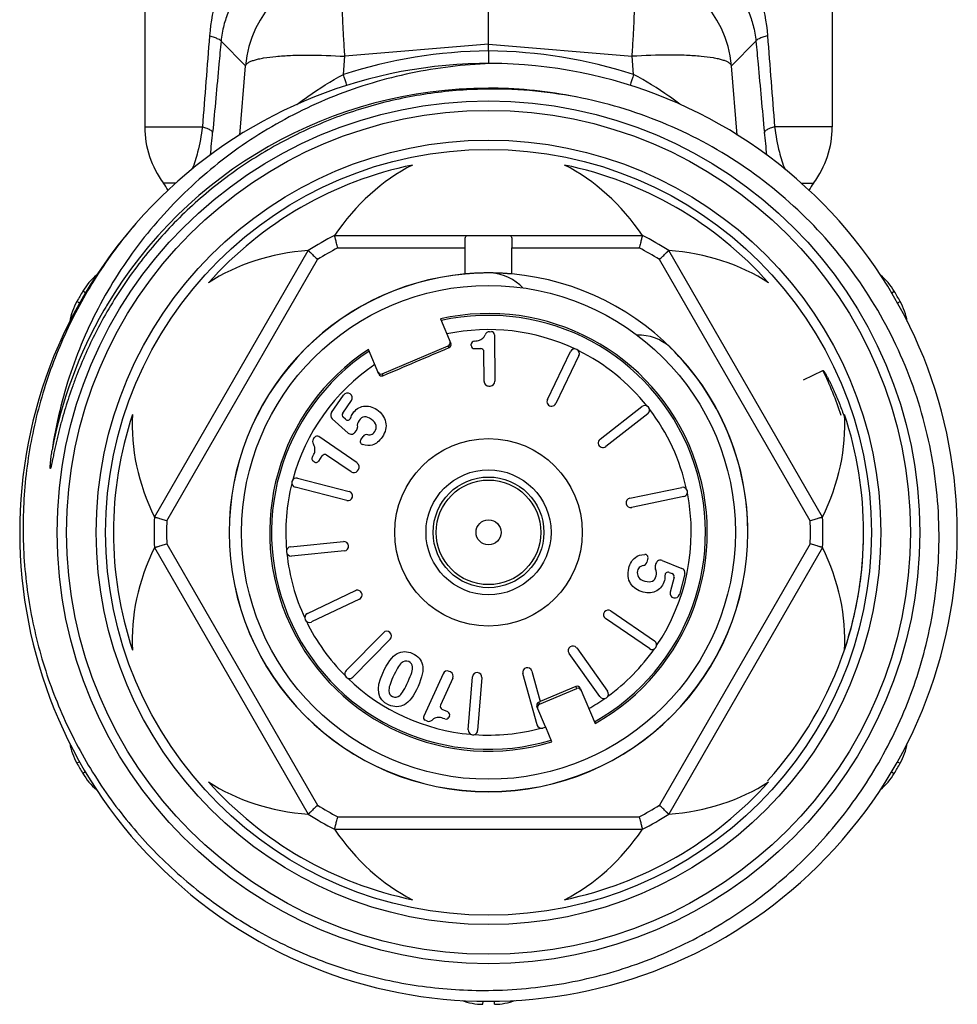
# Model space of a CAD drawing. Header units: millimetres. Extents: x 1279 to 58476, y -6899 to 74987.
# Tile 57 of 157: x 13093 to 13123, y -3587 to -3555. Entities that reach past the tile are written whole.
import ezdxf

# ---------------------------------------------------------------- set-up
doc = ezdxf.new("R2010")
doc.units = ezdxf.units.MM

msp = doc.modelspace()

# ---------------------------------------------------------------- linework, layer by layer
at = {"color": 0, "linetype": 'Continuous', "lineweight": -2}
for p, q in [((13096.738, -3551.451), (13096.738, -3558.535)), ((13118.738, -3551.451), (13118.738, -3558.535)), ((13107.738, -3555.888), (13107.738, -3553.008)), ((13099.964, -3556.579), (13099.18, -3555.798)), ((13107.738, -3555.888), (13103.143, -3556.278)), ((13107.738, -3556.104), (13107.738, -3555.888)), ((13107.738, -3555.888), (13112.332, -3556.278)), ((13115.512, -3556.579), (13116.295, -3555.798)), ((13103.096, -3556.857), (13103.143, -3556.278)), ((13107.738, -3556.104), (13107.738, -3556.507)), ((13112.379, -3556.857), (13112.332, -3556.278)), ((13099.783, -3558.797), (13099.964, -3556.579)), ((13115.692, -3558.797), (13115.512, -3556.579)), ((13096.738, -3558.535), (13098.585, -3558.535)), ((13118.738, -3558.535), (13116.891, -3558.535)), ((13097.731, -3560.335), (13097.338, -3560.335)), ((13117.738, -3560.335), (13118.138, -3560.335)), ((13102.814, -3562.007), (13112.661, -3562.007)), ((13097.049, -3571.021), (13101.972, -3562.493)), ((13102.913, -3562.407), (13106.989, -3562.407)), ((13106.989, -3563.241), (13106.989, -3562.407)), ((13108.486, -3563.241), (13108.486, -3562.407)), ((13108.486, -3562.407), (13112.563, -3562.407)), ((13118.427, -3571.021), (13113.503, -3562.493)), ((13097.444, -3571.136), (13102.269, -3562.778)), ((13118.031, -3571.136), (13113.206, -3562.778)), ((13094.844, -3563.849), (13094.755, -3563.796)), ((13120.63, -3563.85), (13120.72, -3563.796)), ((13094.66, -3564.171), (13094.568, -3564.119)), ((13120.817, -3564.17), (13120.907, -3564.119)), ((13106.197, -3564.679), (13106.531, -3565.465)), ((13107.772, -3565.087), (13107.831, -3565.086)), ((13107.932, -3565.185), (13107.945, -3566.674)), ((13104.23, -3566.442), (13103.896, -3565.655)), ((13104.335, -3566.433), (13106.452, -3565.535)), ((13106.478, -3565.596), (13106.452, -3565.535)), ((13107.186, -3565.531), (13107.185, -3565.489)), ((13107.286, -3565.63), (13107.49, -3565.628)), ((13107.599, -3566.677), (13107.59, -3565.727)), ((13109.622, -3567.256), (13110.361, -3565.724)), ((13110.631, -3565.854), (13109.892, -3567.386)), ((13117.818, -3566.625), (13118.439, -3566.324)), ((13104.335, -3566.433), (13104.361, -3566.495)), ((13107.75, -3566.826), (13107.796, -3566.826)), ((13102.716, -3567.677), (13103.102, -3567.115)), ((13103.076, -3567.694), (13103.354, -3567.288)), ((13111.308, -3568.528), (13112.648, -3567.48)), ((13103.245, -3568.329), (13102.74, -3567.873)), ((13103.165, -3567.891), (13103.091, -3567.825)), ((13112.833, -3567.717), (13111.492, -3568.764)), ((13103.466, -3568.308), (13103.512, -3568.246)), ((13102.137, -3568.52), (13102.171, -3568.471)), ((13103.537, -3569.288), (13102.31, -3568.445)), ((13103.652, -3568.548), (13103.723, -3568.445)), ((13102.165, -3569.254), (13102.13, -3569.231)), ((13102.304, -3569.229), (13102.419, -3569.061)), ((13103.341, -3569.573), (13102.558, -3569.035)), ((13103.55, -3569.535), (13103.576, -3569.497)), ((13101.629, -3569.772), (13103.276, -3570.198)), ((13103.201, -3570.489), (13101.554, -3570.063)), ((13112.257, -3570.414), (13113.922, -3570.067)), ((13113.983, -3570.361), (13112.318, -3570.707)), ((13097.049, -3571.993), (13101.972, -3580.521)), ((13097.444, -3571.878), (13102.269, -3580.236)), ((13101.404, -3571.966), (13103.097, -3571.803)), ((13118.031, -3571.878), (13113.206, -3580.236)), ((13118.427, -3571.993), (13113.503, -3580.521)), ((13103.126, -3572.102), (13101.433, -3572.265)), ((13112.839, -3572.337), (13112.807, -3572.459)), ((13113.096, -3572.499), (13113.073, -3572.573)), ((13113.296, -3572.404), (13113.927, -3572.659)), ((13113.521, -3572.788), (13113.614, -3572.825)), ((13113.673, -3572.943), (13113.55, -3573.419)), ((13114.016, -3572.836), (13113.845, -3573.496)), ((13101.943, -3574.105), (13103.478, -3573.372)), ((13103.607, -3573.643), (13102.072, -3574.375)), ((13112.884, -3575.226), (13111.483, -3574.263)), ((13111.653, -3574.016), (13113.054, -3574.979)), ((13103.181, -3575.93), (13104.373, -3574.717)), ((13104.587, -3574.927), (13103.395, -3576.14)), ((13110.559, -3575.203), (13111.546, -3576.588)), ((13111.302, -3576.762), (13110.314, -3575.378)), ((13106.282, -3576.029), (13105.665, -3577.384)), ((13106.597, -3576.173), (13106.203, -3577.037)), ((13106.523, -3575.974), (13106.481, -3575.955)), ((13107.09, -3577.824), (13107.224, -3576.128)), ((13107.523, -3576.152), (13107.389, -3577.847)), ((13109.29, -3577.664), (13108.835, -3576.026)), ((13109.124, -3575.945), (13109.395, -3576.922)), ((13110.537, -3576.438), (13109.395, -3576.922)), ((13110.563, -3576.5), (13110.537, -3576.438)), ((13110.668, -3576.491), (13111.147, -3577.62)), ((13109.367, -3577.008), (13110.563, -3576.5)), ((13109.565, -3577.731), (13109.289, -3577.081)), ((13109.396, -3576.926), (13109.342, -3576.949)), ((13109.342, -3576.949), (13109.367, -3577.008)), ((13106.437, -3577.254), (13106.252, -3577.17)), ((13106.487, -3577.386), (13106.47, -3577.424)), ((13105.768, -3577.541), (13105.714, -3577.517)), ((13109.57, -3577.742), (13109.474, -3577.769)), ((13109.767, -3578.206), (13109.57, -3577.742)), ((13094.658, -3578.845), (13094.568, -3578.895)), ((13120.816, -3578.844), (13120.907, -3578.895)), ((13094.846, -3579.164), (13094.755, -3579.218)), ((13120.631, -3579.165), (13120.72, -3579.218)), ((13102.913, -3580.607), (13112.563, -3580.607)), ((13102.814, -3581.007), (13112.661, -3581.007)), ((13107.552, -3586.502), (13107.551, -3586.606)), ((13107.923, -3586.502), (13107.924, -3586.606))]:
    msp.add_line(p, q, dxfattribs=at)
for radius in [13.8, 13.5, 12.55, 12.25, 7.9, 3, 2, 1.77, 1.673, 0.4]:
    msp.add_circle((13107.738, -3571.507), radius, dxfattribs=at)
for centre, radius, start, end in [((13103.453, -3556.888), 3.503, 95.0702, 174.9331), ((13112.022, -3556.888), 3.503, 5.0669, 84.9298), ((13107.912, -3571.853), 15.75, 90.6339, 107.8048), ((13107.563, -3571.853), 15.75, 72.1952, 89.3661), ((13107.738, -3571.507), 15, 139.2303, 138.8082), ((13049.086, -3573.854), 56.621, 17.0913, 17.4689), ((13166.398, -3573.857), 56.63, 162.5311, 162.9081), ((13107.738, -3571.507), 14.21, 90.002, 149.3478), ((13107.738, -3571.477), 14.18, 89.4131, 90.0033), ((13107.867, -3571.628), 14.302, 78.4831, 90.5187), ((13107.737, -3571.513), 14.216, 78.6748, 89.4107), ((13099.738, -3558.535), 3, 180, 216.8699), ((13115.738, -3558.535), 3, 323.1301, 0), ((13026.436, -3552.019), 72.784, 354.15434, 354.72585), ((13189.03, -3552.02), 72.775, 185.27414, 185.84724), ((13107.738, -3571.507), 12, 101.6766, 138.3234), ((13107.738, -3571.507), 12, 41.6766, 78.3234), ((13095.738, -3561.535), 2, 29.1836, 36.8699), ((13119.738, -3561.535), 2, 143.1301, 150.8636), ((13107.738, -3571.507), 10.7, 117.3956, 122.6044), ((13107.738, -3571.507), 10.7, 57.3956, 62.6044), ((13107.738, -3571.507), 10.3, 117.9331, 122.0669), ((13107.738, -3571.507), 10.3, 57.9331, 62.0669), ((13107.738, -3571.507), 8.3, 95.1728, 180), ((13107.738, -3571.507), 8.295, 95.1842, 180), ((13107.738, -3564.707), 1.5, 42.7113, 86.5541), ((13107.738, -3571.507), 8.3, 0, 84.8272), ((13096.475, -3564.817), 2, 129.629, 149.292), ((13119.001, -3564.817), 2, 30.708, 50.3124), ((13107.738, -3571.507), 15.1, 149.292, 150.708), ((13107.738, -3571.507), 15.1, 29.292, 30.708), ((13096.313, -3565.098), 2, 150.708, 170.3287), ((13119.163, -3565.098), 2, 9.5991, 29.292), ((13107.738, -3571.507), 14.21, 150.0079, 169.3258), ((13107.716, -3571.495), 14.185, 149.3461, 150.007), ((13107.738, -3571.507), 7, 299.1506, 102.7134), ((13107.738, -3571.507), 6.942, 299.202, 102.627), ((13107.738, -3571.507), 6.486, 64.7815, 101.8882), ((13107.773, -3565.237), 0.15, 90.5, 158.8914), ((13107.832, -3565.186), 0.1, 0.5, 90.5), ((13106.439, -3565.504), 0.1, 293.0502, 23.0616), ((13107.285, -3565.488), 0.1, 93.504, 180.5), ((13112.546, -3566.699), 1.5, 48.4459, 91.9926), ((13107.738, -3571.507), 7, 123.2866, 286.8494), ((13107.738, -3571.507), 6.942, 123.373, 286.798), ((13107.286, -3565.53), 0.1, 180.5, 270.5), ((13107.491, -3565.728), 0.1, 0.5, 90.5), ((13110.496, -3565.789), 0.15, 334.25, 154.25), ((13107.738, -3571.507), 6.486, 38.5315, 63.7185), ((13107.738, -3571.507), 8.295, 0, 45.6222), ((13107.738, -3571.507), 6.486, 124.1118, 164.9685), ((13107.718, -3571.514), 11.91, 18.3386, 25.8345), ((13104.322, -3566.403), 0.1, 202.9384, 292.9498), ((13107.749, -3566.676), 0.15, 180.5, 270.5), ((13107.795, -3566.676), 0.15, 270.5, 0.5), ((13103.226, -3567.2), 0.15, 325.5, 145.5), ((13109.757, -3567.321), 0.15, 154.25, 334.25), ((13102.84, -3567.762), 0.15, 145.5, 227.948), ((13112.74, -3567.599), 0.15, 308, 128), ((13107.738, -3571.507), 6.486, 12.2815, 37.4685), ((13107.738, -3571.507), 12, 161.6766, 198.3234), ((13103.158, -3567.75), 0.1, 145.5, 227.9551), ((13103.232, -3567.817), 0.1, 227.9551, 342.887), ((13107.738, -3571.507), 12, 341.6766, 18.3234), ((13103.393, -3568.156), 0.15, 322.9906, 6.2843), ((13102.261, -3568.605), 0.15, 145.5, 213.8914), ((13102.253, -3568.527), 0.1, 55.5, 145.5), ((13103.346, -3568.218), 0.15, 227.948, 322.9906), ((13103.735, -3568.605), 0.1, 145.5, 252.8727), ((13103.847, -3568.53), 0.15, 80.8809, 145.5), ((13111.4, -3568.646), 0.15, 128, 308), ((13102.187, -3569.148), 0.1, 148.504, 235.5), ((13102.221, -3569.172), 0.1, 235.5, 325.5), ((13102.501, -3569.118), 0.1, 55.5, 145.5), ((13103.426, -3569.45), 0.15, 235.5, 325.5), ((13103.452, -3569.412), 0.15, 325.5, 55.5), ((13101.592, -3569.918), 0.15, 75.5, 255.5), ((13107.738, -3571.507), 6.486, 166.0315, 184.9685), ((13113.953, -3570.214), 0.15, 281.75, 101.75), ((13103.238, -3570.343), 0.15, 255.5, 75.5), ((13112.288, -3570.561), 0.15, 101.75, 281.75), ((13107.738, -3571.507), 6.486, 326.0315, 11.2185), ((13107.738, -3571.507), 10.7, 177.3956, 182.6044), ((13107.738, -3571.507), 10.3, 177.9331, 182.0669), ((13107.738, -3571.507), 10.3, 357.9331, 2.0669), ((13107.738, -3571.507), 10.7, 357.3956, 2.6044), ((13108.073, -3571.531), 11.664, 0.7643, 1.4862), ((13108.063, -3571.531), 11.673, 0.0887, 0.7643), ((13107.738, -3571.507), 8.3, 180, 0), ((13107.738, -3571.507), 8.295, 180, 0), ((13108.047, -3571.531), 11.69, 358.1985, 359.7691), ((13108.058, -3571.531), 11.679, 359.7694, 0.0888), ((13101.419, -3572.115), 0.15, 95.5, 275.5), ((13103.112, -3571.952), 0.15, 275.5, 95.5), ((13108.027, -3571.53), 11.71, 355.8618, 357.9431), ((13108.038, -3571.531), 11.698, 357.9435, 358.1987), ((13107.738, -3571.507), 6.486, 186.0315, 204.9685), ((13112.742, -3572.312), 0.1, 345.5, 92.8727), ((13113.24, -3572.543), 0.15, 67.948, 162.9906), ((13108.016, -3571.53), 11.721, 355.359, 355.862), ((13112.662, -3572.421), 0.15, 280.8809, 345.5), ((13113.217, -3572.617), 0.15, 162.9906, 206.2843), ((13113.871, -3572.798), 0.15, 345.5, 67.948), ((13108.008, -3571.529), 11.729, 353.8837, 355.3589), ((13113.484, -3572.881), 0.1, 67.9551, 182.8871), ((13113.576, -3572.918), 0.1, 345.5, 67.9551), ((13107.99, -3571.527), 11.747, 351.9711, 353.8836), ((13107.971, -3571.524), 11.766, 350.1203, 351.4778), ((13107.98, -3571.526), 11.757, 351.4779, 351.9713), ((13103.543, -3573.508), 0.15, 295.5, 115.5), ((13113.7, -3573.458), 0.15, 165.5, 345.5), ((13107.931, -3571.516), 11.807, 341.7627, 350.1126), ((13102.008, -3574.24), 0.15, 115.5, 295.5), ((13111.568, -3574.139), 0.15, 55.5, 235.5), ((13107.738, -3571.507), 6.486, 206.0315, 224.9685), ((13104.48, -3574.822), 0.15, 315.5, 135.5), ((13110.436, -3575.291), 0.15, 35.5, 215.5), ((13107.738, -3571.507), 6.486, 306.0315, 324.9685), ((13112.969, -3575.103), 0.15, 235.5, 55.5), ((13107.923, -3571.512), 11.816, 317.7447, 341.759), ((13108.98, -3575.985), 0.15, 15.5, 195.5), ((13103.288, -3576.035), 0.15, 135.5, 315.5), ((13107.738, -3571.507), 6.486, 226.0315, 264.9685), ((13106.419, -3576.091), 0.15, 65.5, 155.5), ((13106.46, -3576.11), 0.15, 335.5, 65.5), ((13107.373, -3576.14), 0.15, 355.5, 175.5), ((13110.576, -3576.53), 0.1, 22.9368, 112.9569), ((13111.424, -3576.675), 0.15, 215.5, 35.5), ((13106.294, -3577.079), 0.1, 155.5, 245.5), ((13109.381, -3577.041), 0.1, 113.0431, 203.0632), ((13107.738, -3571.507), 6.486, 299.6402, 304.9685), ((13105.756, -3577.426), 0.1, 155.5, 245.5), ((13106.379, -3577.383), 0.1, 248.504, 335.5), ((13106.396, -3577.345), 0.1, 335.5, 65.5), ((13105.83, -3577.405), 0.15, 245.5, 313.8914), ((13109.434, -3577.624), 0.15, 195.5, 285.5), ((13107.24, -3577.836), 0.15, 175.5, 355.5), ((13107.738, -3571.507), 6.486, 266.0315, 284.9685), ((13096.313, -3577.916), 2, 189.5598, 209.292), ((13119.163, -3577.916), 2, 330.708, 350.3043), ((13107.738, -3571.507), 15.1, 209.292, 210.708), ((13107.738, -3571.507), 15.1, 329.292, 330.708), ((13096.475, -3578.197), 2, 210.708, 230.3412), ((13119.001, -3578.197), 2, 309.7718, 329.292), ((13107.738, -3571.507), 12, 221.6766, 258.3234), ((13107.738, -3571.507), 12, 281.6766, 318.3234), ((13107.738, -3571.507), 10.3, 237.9331, 242.0669), ((13107.738, -3571.507), 10.3, 297.9331, 302.0669), ((13107.738, -3571.507), 10.7, 237.3956, 242.6044), ((13107.738, -3571.507), 10.7, 297.3956, 302.6044), ((13107.576, -3584.606), 2, 249.737, 269.292), ((13107.9, -3584.606), 2, 270.708, 290.2622)]:
    msp.add_arc(centre, radius, start, end, dxfattribs=at)
for centre, major_axis, ratio, start_param, end_param in [((13107.738, -3566.991), (0, -7.823), 0.816497, -2.751544, -2.261468), ((13107.738, -3566.991), (0, -7.823), 0.816497, 2.261468, 2.751544), ((13103.826, -3569.249), (6.775, -3.911), 0.816497, -4.021717, -3.531642), ((13111.649, -3569.249), (6.775, 3.911), 0.816497, 0.390049, 0.880125), ((13106.413, -3565.443), (0.0391, -0.0921), 0.999848, 0, 1.387806), ((13104.296, -3566.341), (-0.0391, 0.0921), 0.999848, 7.853982, 9.424778), ((13103.826, -3569.249), (6.775, -3.911), 0.816497, -2.751544, -2.261468), ((13111.649, -3569.249), (6.775, 3.911), 0.816497, -0.880125, -0.390049), ((13103.826, -3573.765), (6.775, 3.911), 0.816497, -4.021717, -3.531642), ((13111.649, -3573.765), (6.775, -3.911), 0.816497, 0.390049, 0.880125), ((13110.602, -3576.592), (0.0391, -0.0921), 0.999848, 7.853982, 9.424778), ((13109.406, -3577.1), (-0.0391, 0.0921), 0.999848, 6.283185, 7.670991), ((13103.826, -3573.765), (6.775, 3.911), 0.816497, -2.751544, -2.261468), ((13111.649, -3573.765), (6.775, -3.911), 0.816497, -0.880125, -0.390049), ((13107.738, -3576.023), (0, -7.823), 0.816497, -0.880125, -0.390049), ((13107.738, -3576.023), (0, -7.823), 0.816497, 0.390049, 0.880125)]:
    msp.add_ellipse(centre, major_axis=major_axis, ratio=ratio, start_param=start_param, end_param=end_param, dxfattribs=at)
for points, knots in [([(13101.17, -3551.451), (13100.843, -3551.664), (13100.388, -3552.048), (13099.884, -3552.654), (13099.437, -3553.336), (13099.009, -3554.32), (13098.846, -3555.178), (13098.812, -3555.624)], [0, 0, 0, 0, 0.236383, 0.355525, 0.47665, 0.72911, 1, 1, 1, 1]), ([(13114.305, -3551.451), (13114.633, -3551.664), (13115.087, -3552.048), (13115.591, -3552.654), (13116.038, -3553.336), (13116.467, -3554.32), (13116.629, -3555.178), (13116.664, -3555.624)], [0, 0, 0, 0, 0.236383, 0.355525, 0.47665, 0.72911, 1, 1, 1, 1]), ([(13100.986, -3553.175), (13100.764, -3553.293), (13100.341, -3553.575), (13099.797, -3554.138), (13099.449, -3554.731), (13099.253, -3555.301), (13099.196, -3555.626), (13099.18, -3555.798)], [0, 0, 0, 0, 0.227856, 0.45619, 0.703057, 0.843391, 1, 1, 1, 1]), ([(13114.489, -3553.175), (13114.712, -3553.293), (13115.135, -3553.575), (13115.678, -3554.138), (13116.027, -3554.731), (13116.222, -3555.301), (13116.279, -3555.626), (13116.295, -3555.798)], [0, 0, 0, 0, 0.227856, 0.45619, 0.703057, 0.843391, 1, 1, 1, 1]), ([(13103.143, -3556.278), (13103.13, -3556.088), (13103.106, -3555.719), (13103.078, -3555.187), (13103.061, -3554.704), (13103.055, -3554.284), (13103.059, -3553.978), (13103.068, -3553.773), (13103.078, -3553.652), (13103.089, -3553.554), (13103.103, -3553.48), (13103.119, -3553.43), (13103.134, -3553.404), (13103.143, -3553.399)], [0, 0, 0, 0, 0.197448, 0.383206, 0.551789, 0.698562, 0.819359, 0.86896, 0.910905, 0.944973, 0.971014, 0.989114, 1, 1, 1, 1]), ([(13112.332, -3556.278), (13112.346, -3556.088), (13112.37, -3555.719), (13112.397, -3555.187), (13112.414, -3554.704), (13112.42, -3554.284), (13112.417, -3553.978), (13112.407, -3553.773), (13112.398, -3553.652), (13112.386, -3553.554), (13112.372, -3553.48), (13112.357, -3553.43), (13112.341, -3553.404), (13112.332, -3553.399)], [0, 0, 0, 0, 0.197448, 0.383206, 0.551789, 0.698562, 0.819359, 0.86896, 0.910905, 0.944973, 0.971014, 0.989114, 1, 1, 1, 1]), ([(13098.812, -3555.624), (13098.863, -3555.638), (13098.953, -3555.664), (13099.068, -3555.708), (13099.143, -3555.747), (13099.177, -3555.782), (13099.18, -3555.798)], [0, 0, 0, 0, 0.384383, 0.679056, 0.881179, 1, 1, 1, 1]), ([(13116.664, -3555.624), (13116.612, -3555.638), (13116.522, -3555.664), (13116.407, -3555.708), (13116.333, -3555.747), (13116.298, -3555.782), (13116.295, -3555.798)], [0, 0, 0, 0, 0.384383, 0.679056, 0.881179, 1, 1, 1, 1]), ([(13099.18, -3555.798), (13099.158, -3556.041), (13099.068, -3557.011), (13098.979, -3557.982), (13098.912, -3558.71)], [0, 0, 0, 0, 0.250129, 1, 1, 1, 1]), ([(13116.295, -3555.798), (13116.318, -3556.041), (13116.407, -3557.011), (13116.497, -3557.982), (13116.564, -3558.71)], [0, 0, 0, 0, 0.250129, 1, 1, 1, 1]), ([(13099.964, -3556.579), (13099.976, -3556.537), (13100.039, -3556.483), (13100.14, -3556.433), (13100.253, -3556.394), (13100.389, -3556.359), (13100.618, -3556.314), (13100.96, -3556.273), (13101.427, -3556.244), (13102.164, -3556.231), (13102.744, -3556.252), (13103.143, -3556.278)], [0, 0, 0, 0, 0.039817, 0.069007, 0.10527, 0.148712, 0.19925, 0.320444, 0.465743, 0.630843, 1, 1, 1, 1]), ([(13115.512, -3556.579), (13115.499, -3556.537), (13115.436, -3556.483), (13115.335, -3556.433), (13115.223, -3556.394), (13115.086, -3556.359), (13114.857, -3556.314), (13114.515, -3556.273), (13114.048, -3556.244), (13113.311, -3556.231), (13112.732, -3556.252), (13112.332, -3556.278)], [0, 0, 0, 0, 0.039817, 0.069007, 0.10527, 0.148712, 0.19925, 0.320444, 0.465743, 0.630843, 1, 1, 1, 1]), ([(13107.949, -3556.508), (13107.099, -3556.529), (13105.398, -3556.714), (13102.934, -3557.424), (13101.011, -3558.36), (13099.589, -3559.299), (13098.254, -3560.358), (13096.766, -3561.895), (13095.572, -3563.669), (13094.816, -3565.196), (13094.199, -3566.784), (13093.898, -3568.034), (13093.774, -3568.875)], [0, 0, 0, 0, 0.124979, 0.249957, 0.37493, 0.437476, 0.500021, 0.624989, 0.749955, 0.812492, 0.87504, 1, 1, 1, 1]), ([(13101.607, -3557.821), (13101.721, -3557.733), (13102.197, -3557.381), (13102.701, -3557.067), (13103.096, -3556.857)], [0, 0, 0, 0, 0.24471, 1, 1, 1, 1]), ([(13113.859, -3557.813), (13113.745, -3557.726), (13113.272, -3557.377), (13112.771, -3557.065), (13112.379, -3556.857)], [0, 0, 0, 0, 0.244791, 1, 1, 1, 1]), ([(13107.738, -3557.327), (13107.121, -3557.332), (13105.888, -3557.424), (13104.073, -3557.799), (13102.321, -3558.406), (13100.664, -3559.235), (13099.127, -3560.272), (13097.738, -3561.499), (13096.52, -3562.895), (13095.835, -3563.924), (13095.527, -3564.457)], [0, 0, 0, 0, 0.125039, 0.250061, 0.375073, 0.500072, 0.625063, 0.750047, 0.875026, 1, 1, 1, 1]), ([(13121.773, -3574.951), (13121.991, -3574.022), (13122.242, -3572.117), (13122.047, -3569.244), (13121.288, -3566.465), (13119.992, -3563.893), (13118.212, -3561.629), (13116.016, -3559.764), (13113.493, -3558.376), (13111.657, -3557.804), (13110.723, -3557.614)], [0, 0, 0, 0, 0.125004, 0.250009, 0.375009, 0.50001, 0.625011, 0.750011, 0.875, 1, 1, 1, 1]), ([(13098.585, -3558.535), (13098.549, -3558.807), (13098.463, -3559.266), (13098.325, -3559.711), (13098.256, -3559.891)], [0, 0, 0, 0, 0.587244, 1, 1, 1, 1]), ([(13098.585, -3558.535), (13098.63, -3558.549), (13098.711, -3558.575), (13098.813, -3558.619), (13098.88, -3558.659), (13098.909, -3558.694), (13098.912, -3558.71)], [0, 0, 0, 0, 0.378625, 0.670226, 0.873611, 1, 1, 1, 1]), ([(13116.891, -3558.535), (13116.845, -3558.549), (13116.764, -3558.575), (13116.662, -3558.619), (13116.595, -3558.659), (13116.566, -3558.694), (13116.564, -3558.71)], [0, 0, 0, 0, 0.378625, 0.670226, 0.873611, 1, 1, 1, 1]), ([(13116.891, -3558.535), (13116.926, -3558.807), (13117.012, -3559.267), (13117.151, -3559.713), (13117.22, -3559.892)], [0, 0, 0, 0, 0.58743, 1, 1, 1, 1]), ([(13096.45, -3561.628), (13095.99, -3562.165), (13095.145, -3563.304), (13094.132, -3565.175), (13093.393, -3567.17), (13092.944, -3569.249), (13092.795, -3571.371), (13092.949, -3573.493), (13093.403, -3575.571), (13094.148, -3577.564), (13095.17, -3579.43), (13096.448, -3581.131), (13097.956, -3582.631), (13099.663, -3583.9), (13101.535, -3584.911), (13103.533, -3585.643), (13105.615, -3586.08), (13107.031, -3586.168), (13107.738, -3586.16)], [0, 0, 0, 0, 0.062494, 0.125002, 0.187498, 0.249999, 0.3125, 0.375, 0.437499, 0.499998, 0.562499, 0.625002, 0.687503, 0.750001, 0.812501, 0.874997, 0.937507, 1, 1, 1, 1]), ([(13102.913, -3562.407), (13102.906, -3562.381), (13102.894, -3562.331), (13102.876, -3562.258), (13102.859, -3562.19), (13102.846, -3562.138), (13102.837, -3562.101), (13102.831, -3562.077), (13102.826, -3562.057), (13102.822, -3562.039), (13102.819, -3562.027), (13102.817, -3562.02), (13102.816, -3562.015), (13102.815, -3562.012), (13102.815, -3562.009), (13102.814, -3562.008), (13102.814, -3562.007), (13102.814, -3562.007)], [0, 0, 0, 0, 0.192194, 0.37797, 0.549967, 0.701873, 0.768403, 0.827666, 0.878994, 0.921856, 0.955733, 0.969154, 0.980187, 0.98881, 0.995001, 0.998738, 1, 1, 1, 1]), ([(13106.988, -3562.213), (13106.988, -3562.184), (13106.988, -3562.143), (13106.994, -3562.091), (13107.003, -3562.054), (13107.022, -3562.022), (13107.051, -3562.009), (13107.066, -3562.007), (13107.074, -3562.007)], [0, 0, 0, 0, 0.351227, 0.497304, 0.621768, 0.815461, 0.903944, 1, 1, 1, 1]), ([(13108.401, -3562.007), (13108.409, -3562.007), (13108.424, -3562.009), (13108.454, -3562.022), (13108.472, -3562.054), (13108.481, -3562.091), (13108.487, -3562.143), (13108.488, -3562.184), (13108.488, -3562.213)], [0, 0, 0, 0, 0.096056, 0.184539, 0.378232, 0.502696, 0.648773, 1, 1, 1, 1]), ([(13112.661, -3562.007), (13112.661, -3562.007), (13112.661, -3562.008), (13112.66, -3562.009), (13112.66, -3562.012), (13112.659, -3562.015), (13112.658, -3562.02), (13112.656, -3562.027), (13112.653, -3562.039), (13112.649, -3562.057), (13112.644, -3562.077), (13112.638, -3562.101), (13112.629, -3562.138), (13112.616, -3562.19), (13112.6, -3562.258), (13112.582, -3562.331), (13112.569, -3562.381), (13112.563, -3562.407)], [0, 0, 0, 0, 0.001262, 0.004999, 0.01119, 0.019813, 0.030846, 0.044267, 0.078144, 0.121006, 0.172334, 0.231597, 0.298127, 0.450033, 0.62203, 0.807806, 1, 1, 1, 1]), ([(13106.989, -3562.407), (13106.989, -3562.374), (13106.989, -3562.309), (13106.988, -3562.245), (13106.988, -3562.213)], [0, 0, 0, 0, 0.516422, 1, 1, 1, 1]), ([(13108.488, -3562.213), (13108.488, -3562.245), (13108.487, -3562.309), (13108.486, -3562.374), (13108.486, -3562.407)], [0, 0, 0, 0, 0.483578, 1, 1, 1, 1]), ([(13101.972, -3562.493), (13101.972, -3562.493), (13101.973, -3562.494), (13101.974, -3562.495), (13101.976, -3562.497), (13101.978, -3562.499), (13101.982, -3562.502), (13101.987, -3562.508), (13101.996, -3562.516), (13102.009, -3562.528), (13102.024, -3562.543), (13102.042, -3562.56), (13102.069, -3562.586), (13102.108, -3562.623), (13102.158, -3562.672), (13102.213, -3562.724), (13102.25, -3562.76), (13102.269, -3562.778)], [0, 0, 0, 0, 0.001262, 0.004999, 0.01119, 0.019813, 0.030846, 0.044267, 0.078144, 0.121006, 0.172334, 0.231597, 0.298127, 0.450033, 0.62203, 0.807806, 1, 1, 1, 1]), ([(13113.206, -3562.778), (13113.225, -3562.76), (13113.262, -3562.724), (13113.317, -3562.672), (13113.367, -3562.623), (13113.406, -3562.586), (13113.434, -3562.56), (13113.451, -3562.543), (13113.466, -3562.528), (13113.479, -3562.516), (13113.488, -3562.508), (13113.494, -3562.502), (13113.497, -3562.499), (13113.5, -3562.497), (13113.502, -3562.495), (13113.502, -3562.494), (13113.503, -3562.493), (13113.503, -3562.493)], [0, 0, 0, 0, 0.192194, 0.37797, 0.549967, 0.701873, 0.768403, 0.827666, 0.878994, 0.921856, 0.955733, 0.969154, 0.980187, 0.98881, 0.995001, 0.998738, 1, 1, 1, 1]), ([(13108.488, -3563.241), (13108.488, -3563.241), (13108.487, -3563.241), (13108.487, -3563.241), (13108.485, -3563.241), (13108.483, -3563.241), (13108.479, -3563.24), (13108.473, -3563.24), (13108.465, -3563.239), (13108.455, -3563.239), (13108.443, -3563.238), (13108.424, -3563.236), (13108.397, -3563.234), (13108.359, -3563.231), (13108.316, -3563.228), (13108.266, -3563.225), (13108.212, -3563.222), (13108.131, -3563.217), (13108.021, -3563.213), (13107.882, -3563.209), (13107.738, -3563.208), (13107.593, -3563.209), (13107.454, -3563.213), (13107.344, -3563.217), (13107.263, -3563.222), (13107.209, -3563.225), (13107.16, -3563.228), (13107.116, -3563.231), (13107.078, -3563.234), (13107.051, -3563.236), (13107.032, -3563.238), (13107.021, -3563.239), (13107.011, -3563.239), (13107.003, -3563.24), (13106.996, -3563.24), (13106.992, -3563.241), (13106.99, -3563.241), (13106.989, -3563.241), (13106.988, -3563.241), (13106.988, -3563.241), (13106.988, -3563.241)], [0, 0, 0, 0, 0.000155, 0.000609, 0.001364, 0.00242, 0.005429, 0.009633, 0.015027, 0.021596, 0.029317, 0.038171, 0.05919, 0.08446, 0.113715, 0.146679, 0.18304, 0.222435, 0.308822, 0.402539, 0.500004, 0.597467, 0.691184, 0.777572, 0.816966, 0.853326, 0.886289, 0.915544, 0.940814, 0.961833, 0.970685, 0.978406, 0.984973, 0.990367, 0.994571, 0.99758, 0.998635, 0.99939, 0.999845, 1, 1, 1, 1]), ([(13095.527, -3564.457), (13095.403, -3564.672), (13095.166, -3565.108), (13094.845, -3565.779), (13094.606, -3566.352), (13094.432, -3566.817), (13094.311, -3567.169), (13094.199, -3567.523), (13094.112, -3567.821), (13094.047, -3568.06), (13094.001, -3568.24), (13093.956, -3568.421), (13093.914, -3568.602), (13093.873, -3568.784), (13093.841, -3568.935), (13093.815, -3569.057), (13093.799, -3569.132), (13093.787, -3569.193), (13093.777, -3569.239), (13093.768, -3569.284), (13093.758, -3569.329), (13093.75, -3569.367), (13093.743, -3569.397), (13093.738, -3569.416), (13093.734, -3569.431), (13093.731, -3569.442), (13093.728, -3569.451), (13093.726, -3569.459), (13093.723, -3569.463), (13093.72, -3569.466), (13093.717, -3569.465), (13093.715, -3569.462), (13093.715, -3569.457), (13093.715, -3569.451), (13093.714, -3569.446), (13093.714, -3569.438), (13093.714, -3569.429), (13093.714, -3569.417), (13093.715, -3569.402), (13093.716, -3569.375), (13093.719, -3569.336), (13093.723, -3569.29), (13093.727, -3569.244), (13093.732, -3569.198), (13093.739, -3569.136), (13093.752, -3569.028), (13093.765, -3568.936), (13093.774, -3568.875)], [0, 0, 0, 0, 0.125102, 0.250203, 0.375303, 0.437858, 0.500413, 0.562966, 0.625519, 0.656796, 0.688071, 0.719346, 0.75062, 0.781892, 0.813161, 0.828794, 0.844424, 0.852238, 0.86005, 0.867861, 0.875669, 0.883471, 0.887369, 0.891259, 0.893207, 0.895133, 0.897081, 0.898069, 0.898984, 0.899815, 0.900137, 0.900486, 0.901495, 0.902539, 0.90347, 0.904404, 0.906354, 0.908293, 0.910232, 0.914123, 0.921914, 0.929713, 0.937516, 0.945323, 0.953131, 0.968751, 1, 1, 1, 1]), ([(13118.439, -3566.324), (13118.447, -3566.325), (13118.459, -3566.341), (13118.474, -3566.361), (13118.488, -3566.383), (13118.507, -3566.413), (13118.529, -3566.451), (13118.555, -3566.497), (13118.581, -3566.544), (13118.614, -3566.606), (13118.654, -3566.685), (13118.701, -3566.78), (13118.746, -3566.876), (13118.79, -3566.973), (13118.847, -3567.102), (13118.916, -3567.265), (13118.994, -3567.462), (13119.068, -3567.661), (13119.115, -3567.795), (13119.138, -3567.862)], [0, 0, 0, 0, 0.014835, 0.030379, 0.045973, 0.061583, 0.092826, 0.124084, 0.155349, 0.18662, 0.24917, 0.311728, 0.37429, 0.436856, 0.499424, 0.624562, 0.749705, 0.874851, 1, 1, 1, 1]), ([(13097.444, -3571.136), (13097.419, -3571.128), (13097.369, -3571.114), (13097.297, -3571.093), (13097.229, -3571.073), (13097.178, -3571.058), (13097.141, -3571.048), (13097.118, -3571.041), (13097.098, -3571.035), (13097.081, -3571.03), (13097.069, -3571.027), (13097.061, -3571.024), (13097.057, -3571.023), (13097.054, -3571.022), (13097.051, -3571.021), (13097.05, -3571.021), (13097.049, -3571.021), (13097.049, -3571.021)], [0, 0, 0, 0, 0.192194, 0.37797, 0.549967, 0.701873, 0.768403, 0.827666, 0.878994, 0.921856, 0.955733, 0.969154, 0.980187, 0.98881, 0.995001, 0.998738, 1, 1, 1, 1]), ([(13118.427, -3571.021), (13118.427, -3571.021), (13118.426, -3571.021), (13118.424, -3571.021), (13118.422, -3571.022), (13118.418, -3571.023), (13118.414, -3571.024), (13118.406, -3571.027), (13118.395, -3571.03), (13118.378, -3571.035), (13118.357, -3571.041), (13118.334, -3571.048), (13118.297, -3571.058), (13118.246, -3571.073), (13118.179, -3571.093), (13118.106, -3571.114), (13118.056, -3571.128), (13118.031, -3571.136)], [0, 0, 0, 0, 0.001262, 0.004999, 0.01119, 0.019813, 0.030846, 0.044267, 0.078144, 0.121006, 0.172334, 0.231597, 0.298127, 0.450033, 0.62203, 0.807806, 1, 1, 1, 1]), ([(13097.049, -3571.993), (13097.049, -3571.993), (13097.05, -3571.993), (13097.051, -3571.993), (13097.054, -3571.992), (13097.057, -3571.991), (13097.061, -3571.99), (13097.069, -3571.987), (13097.081, -3571.984), (13097.098, -3571.979), (13097.118, -3571.973), (13097.141, -3571.966), (13097.178, -3571.956), (13097.229, -3571.941), (13097.297, -3571.921), (13097.369, -3571.9), (13097.419, -3571.886), (13097.444, -3571.878)], [0, 0, 0, 0, 0.001262, 0.004999, 0.01119, 0.019813, 0.030846, 0.044267, 0.078144, 0.121006, 0.172334, 0.231597, 0.298127, 0.450033, 0.62203, 0.807806, 1, 1, 1, 1]), ([(13118.427, -3571.993), (13118.427, -3571.993), (13118.426, -3571.993), (13118.424, -3571.993), (13118.422, -3571.992), (13118.418, -3571.991), (13118.414, -3571.99), (13118.406, -3571.987), (13118.395, -3571.984), (13118.378, -3571.979), (13118.357, -3571.973), (13118.334, -3571.966), (13118.297, -3571.956), (13118.246, -3571.941), (13118.179, -3571.921), (13118.106, -3571.9), (13118.056, -3571.886), (13118.031, -3571.878)], [0, 0, 0, 0, 0.001262, 0.004999, 0.01119, 0.019813, 0.030846, 0.044267, 0.078144, 0.121006, 0.172334, 0.231597, 0.298127, 0.450033, 0.62203, 0.807806, 1, 1, 1, 1]), ([(13107.738, -3586.16), (13108.543, -3586.152), (13110.156, -3586.002), (13112.503, -3585.382), (13114.717, -3584.383), (13116.734, -3583.032), (13118.501, -3581.365), (13119.966, -3579.429), (13121.09, -3577.277), (13121.59, -3575.735), (13121.773, -3574.951)], [0, 0, 0, 0, 0.124999, 0.250001, 0.375002, 0.500002, 0.625003, 0.750004, 0.875002, 1, 1, 1, 1]), ([(13102.269, -3580.236), (13102.25, -3580.254), (13102.213, -3580.29), (13102.158, -3580.342), (13102.108, -3580.391), (13102.069, -3580.428), (13102.042, -3580.454), (13102.024, -3580.471), (13102.009, -3580.486), (13101.996, -3580.498), (13101.987, -3580.506), (13101.982, -3580.512), (13101.978, -3580.515), (13101.976, -3580.517), (13101.974, -3580.519), (13101.973, -3580.52), (13101.972, -3580.521), (13101.972, -3580.521)], [0, 0, 0, 0, 0.192194, 0.37797, 0.549967, 0.701873, 0.768403, 0.827666, 0.878994, 0.921856, 0.955733, 0.969154, 0.980187, 0.98881, 0.995001, 0.998738, 1, 1, 1, 1]), ([(13113.503, -3580.521), (13113.503, -3580.521), (13113.502, -3580.52), (13113.502, -3580.519), (13113.5, -3580.517), (13113.497, -3580.515), (13113.494, -3580.512), (13113.488, -3580.506), (13113.479, -3580.498), (13113.466, -3580.486), (13113.451, -3580.471), (13113.434, -3580.454), (13113.406, -3580.428), (13113.367, -3580.391), (13113.317, -3580.342), (13113.262, -3580.29), (13113.225, -3580.254), (13113.206, -3580.236)], [0, 0, 0, 0, 0.001262, 0.004999, 0.01119, 0.019813, 0.030846, 0.044267, 0.078144, 0.121006, 0.172334, 0.231597, 0.298127, 0.450033, 0.62203, 0.807806, 1, 1, 1, 1]), ([(13102.814, -3581.007), (13102.814, -3581.007), (13102.814, -3581.006), (13102.815, -3581.005), (13102.815, -3581.002), (13102.816, -3580.999), (13102.817, -3580.994), (13102.819, -3580.987), (13102.822, -3580.975), (13102.826, -3580.957), (13102.831, -3580.937), (13102.837, -3580.913), (13102.846, -3580.876), (13102.859, -3580.824), (13102.876, -3580.756), (13102.894, -3580.683), (13102.906, -3580.633), (13102.913, -3580.607)], [0, 0, 0, 0, 0.001262, 0.004999, 0.01119, 0.019813, 0.030846, 0.044267, 0.078144, 0.121006, 0.172334, 0.231597, 0.298127, 0.450033, 0.62203, 0.807806, 1, 1, 1, 1]), ([(13112.563, -3580.607), (13112.569, -3580.633), (13112.582, -3580.683), (13112.6, -3580.756), (13112.616, -3580.824), (13112.629, -3580.876), (13112.638, -3580.913), (13112.644, -3580.937), (13112.649, -3580.957), (13112.653, -3580.975), (13112.656, -3580.987), (13112.658, -3580.994), (13112.659, -3580.999), (13112.66, -3581.002), (13112.66, -3581.005), (13112.661, -3581.006), (13112.661, -3581.007), (13112.661, -3581.007)], [0, 0, 0, 0, 0.192194, 0.37797, 0.549967, 0.701873, 0.768403, 0.827666, 0.878994, 0.921856, 0.955733, 0.969154, 0.980187, 0.98881, 0.995001, 0.998738, 1, 1, 1, 1])]:
    msp.add_open_spline(points, degree=3, knots=knots, dxfattribs=at)
for points in [[(13098.812, -3555.624), (13098.736, -3556.594), (13098.66, -3557.565), (13098.585, -3558.535)], [(13116.664, -3555.624), (13116.739, -3556.594), (13116.815, -3557.565), (13116.891, -3558.535)], [(13107.279, -3565.388), (13107.355, -3565.384), (13107.413, -3565.374), (13107.452, -3565.358)], [(13107.452, -3565.358), (13107.505, -3565.336), (13107.549, -3565.306), (13107.583, -3565.269)], [(13107.583, -3565.269), (13107.602, -3565.248), (13107.619, -3565.219), (13107.633, -3565.183)], [(13104.361, -3566.495), (13105.067, -3566.196), (13105.772, -3565.896), (13106.478, -3565.596)], [(13103.397, -3567.702), (13103.485, -3567.574), (13103.6, -3567.498), (13103.742, -3567.473)], [(13103.742, -3567.473), (13103.883, -3567.449), (13104.024, -3567.483), (13104.164, -3567.58)], [(13104.164, -3567.58), (13104.319, -3567.686), (13104.412, -3567.82), (13104.447, -3567.98)], [(13103.328, -3567.846), (13103.343, -3567.795), (13103.367, -3567.747), (13103.397, -3567.702)], [(13103.595, -3567.928), (13103.551, -3567.993), (13103.533, -3568.063), (13103.542, -3568.139)], [(13103.995, -3567.894), (13103.825, -3567.777), (13103.691, -3567.788), (13103.595, -3567.928)], [(13104.142, -3568.086), (13104.127, -3568.015), (13104.078, -3567.951), (13103.995, -3567.894)], [(13104.447, -3567.98), (13104.482, -3568.141), (13104.444, -3568.3), (13104.336, -3568.457)], [(13103.979, -3568.381), (13104.025, -3568.37), (13104.065, -3568.338), (13104.101, -3568.285)], [(13104.101, -3568.285), (13104.143, -3568.224), (13104.158, -3568.158), (13104.142, -3568.086)], [(13103.871, -3568.381), (13103.915, -3568.388), (13103.951, -3568.388), (13103.979, -3568.381)], [(13104.336, -3568.457), (13104.245, -3568.589), (13104.141, -3568.674), (13104.02, -3568.713)], [(13102.102, -3569.096), (13102.142, -3569.031), (13102.166, -3568.978), (13102.176, -3568.937)], [(13102.178, -3568.779), (13102.172, -3568.751), (13102.158, -3568.721), (13102.136, -3568.688)], [(13102.176, -3568.937), (13102.189, -3568.881), (13102.189, -3568.828), (13102.178, -3568.779)], [(13104.02, -3568.713), (13103.929, -3568.741), (13103.824, -3568.737), (13103.705, -3568.7)], [(13112.227, -3572.657), (13112.267, -3572.502), (13112.336, -3572.386), (13112.437, -3572.308)], [(13112.437, -3572.308), (13112.513, -3572.25), (13112.612, -3572.219), (13112.737, -3572.212)], [(13112.286, -3573.143), (13112.198, -3573.004), (13112.179, -3572.841), (13112.227, -3572.657)], [(13112.588, -3572.606), (13112.549, -3572.633), (13112.523, -3572.676), (13112.507, -3572.738)], [(13112.69, -3572.569), (13112.646, -3572.577), (13112.612, -3572.59), (13112.588, -3572.606)], [(13113.105, -3572.9), (13113.124, -3572.824), (13113.116, -3572.752), (13113.082, -3572.684)], [(13112.507, -3572.738), (13112.488, -3572.81), (13112.497, -3572.877), (13112.536, -3572.939)], [(13112.536, -3572.939), (13112.575, -3573), (13112.643, -3573.044), (13112.74, -3573.07)], [(13112.74, -3573.07), (13112.94, -3573.121), (13113.062, -3573.064), (13113.105, -3572.9)], [(13113.384, -3572.886), (13113.387, -3572.939), (13113.381, -3572.992), (13113.368, -3573.045)], [(13112.689, -3573.422), (13112.507, -3573.375), (13112.374, -3573.281), (13112.286, -3573.143)], [(13113.368, -3573.045), (13113.329, -3573.195), (13113.247, -3573.307), (13113.122, -3573.378)], [(13113.122, -3573.378), (13112.998, -3573.449), (13112.854, -3573.465), (13112.689, -3573.422)], [(13104.353, -3576.007), (13104.504, -3575.677), (13104.658, -3575.471), (13104.815, -3575.386)], [(13104.815, -3575.386), (13104.971, -3575.302), (13105.136, -3575.3), (13105.308, -3575.379)], [(13105.308, -3575.379), (13105.479, -3575.457), (13105.585, -3575.579), (13105.625, -3575.746)], [(13104.948, -3575.687), (13104.877, -3575.756), (13104.788, -3575.908), (13104.68, -3576.144)], [(13105.184, -3575.642), (13105.098, -3575.603), (13105.02, -3575.617), (13104.948, -3575.687)], [(13105.168, -3576.275), (13105.272, -3576.048), (13105.319, -3575.895), (13105.309, -3575.814)], [(13105.309, -3575.814), (13105.299, -3575.732), (13105.258, -3575.675), (13105.184, -3575.642)], [(13105.625, -3575.746), (13105.665, -3575.912), (13105.617, -3576.144), (13105.482, -3576.441)], [(13104.543, -3577.026), (13104.183, -3576.862), (13104.119, -3576.521), (13104.353, -3576.007)], [(13104.68, -3576.144), (13104.589, -3576.343), (13104.545, -3576.487), (13104.547, -3576.576)], [(13104.901, -3576.724), (13104.973, -3576.66), (13105.061, -3576.511), (13105.168, -3576.275)], [(13105.482, -3576.441), (13105.345, -3576.741), (13105.201, -3576.935), (13105.047, -3577.021)], [(13104.547, -3576.576), (13104.549, -3576.665), (13104.589, -3576.727), (13104.667, -3576.763)], [(13104.667, -3576.763), (13104.751, -3576.801), (13104.829, -3576.788), (13104.901, -3576.724)], [(13105.047, -3577.021), (13104.893, -3577.106), (13104.725, -3577.109), (13104.543, -3577.026)], [(13106.172, -3577.431), (13106.115, -3577.428), (13106.063, -3577.436), (13106.016, -3577.455)], [(13106.342, -3577.476), (13106.271, -3577.448), (13106.214, -3577.433), (13106.172, -3577.431)], [(13106.016, -3577.455), (13105.99, -3577.466), (13105.963, -3577.486), (13105.934, -3577.513)]]:
    msp.add_open_spline(points, degree=3, dxfattribs=at)

doc.saveas('drawing.dxf')
